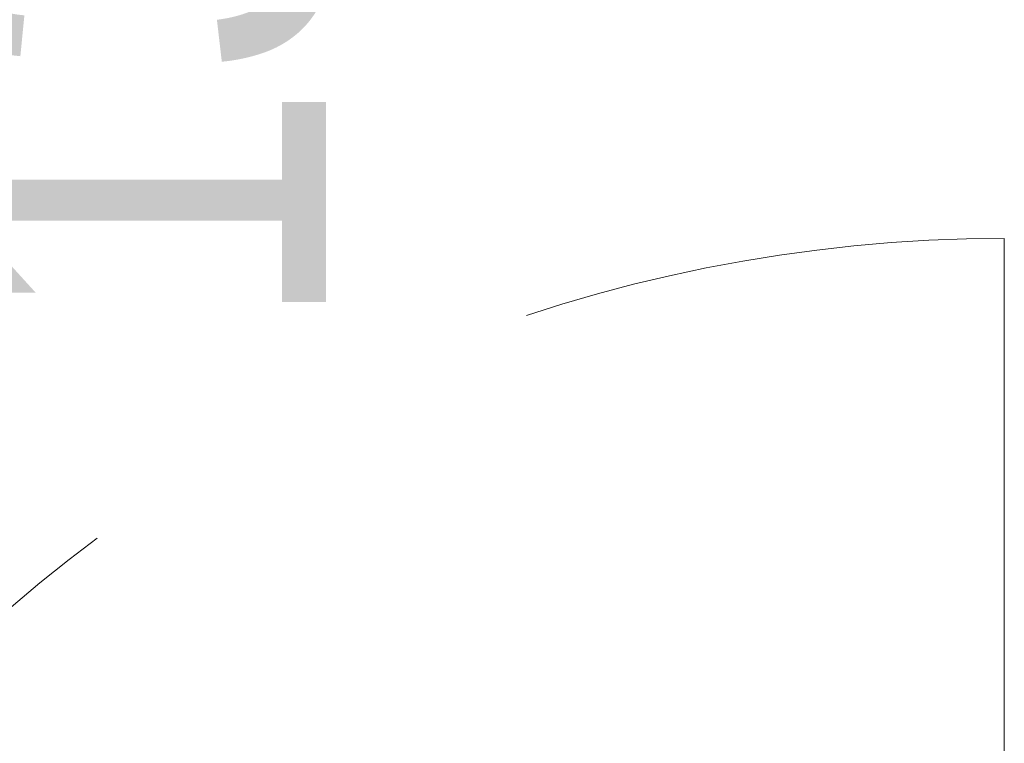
# Model space of a CAD drawing. Header units: centimetres. Extents: x -1631 to 1829, y -257 to 3158.
# Tile 65 of 128: x 425 to 486, y 1084 to 1128. Entities that reach past the tile are written whole.
import ezdxf

# ---------------------------------------------------------------- set-up
doc = ezdxf.new("R2010")
doc.units = ezdxf.units.CM
doc.linetypes.add('Dash', pattern=[60, 30, -30])
for name, color, linetype, lineweight in [('A-DOOR', 31, 'Continuous', 13), ('A-DOOR-HDLN', 31, 'Dash', 9), ('G-ANNO-TEXT', 231, 'Continuous', 13)]:
    doc.layers.add(name, color=color, linetype=linetype, lineweight=lineweight)
doc.styles.add('Arial Narrow_4', font='ARIALN.TTF', dxfattribs={"height": 25})

# ---------------------------------------------------------------- blocks, each defined once
blk = doc.blocks.new('Schueco_FWS_ADS-75-SimplySmart_inw_Family-02 - FWS SI insert unit 90-2368450-5_piętro III __10_50 m_ - stan projektowany')
at = {"layer": 'A-DOOR'}
blk.add_line((-72.3, -7.6), (-72.3, -101.55), dxfattribs=at)
at = {"layer": 'A-DOOR-HDLN'}
blk.add_arc((-72.3, -7.6), 93.95, 270, 0, dxfattribs=at)

msp = doc.modelspace()

# ---------------------------------------------------------------- block references
at = {"layer": 'A-DOOR', "rotation": 180}
msp.add_blockref('Schueco_FWS_ADS-75-SimplySmart_inw_Family-02 - FWS SI insert unit 90-2368450-5_piętro III __10_50 m_ - stan projektowany', (413.877, 1013.376), dxfattribs=at)

# ---------------------------------------------------------------- texts
at = {"layer": 'G-ANNO-TEXT', "color": 11, "insert": (419.287, 1108.822), "char_height": 25, "width": 104.939, "attachment_point": 1, "rotation": 90, "line_spacing_factor": 0.949189, "style": 'Arial Narrow_4'}
msp.add_mtext('\\pxt5.08,10.16,15.24,20.32,25.4,30.48,35.56,40.64,45.72,50.8,55.88,60.96,66.04,71.12,76.2,81.28,86.36,91.44,96.52,101.6,106.68,111.76,116.84,121.92,127,132.08,137.16,142.24,147.32,152.4,157.48,162.56;{13,97 m}', dxfattribs=at)

doc.saveas('drawing.dxf')
